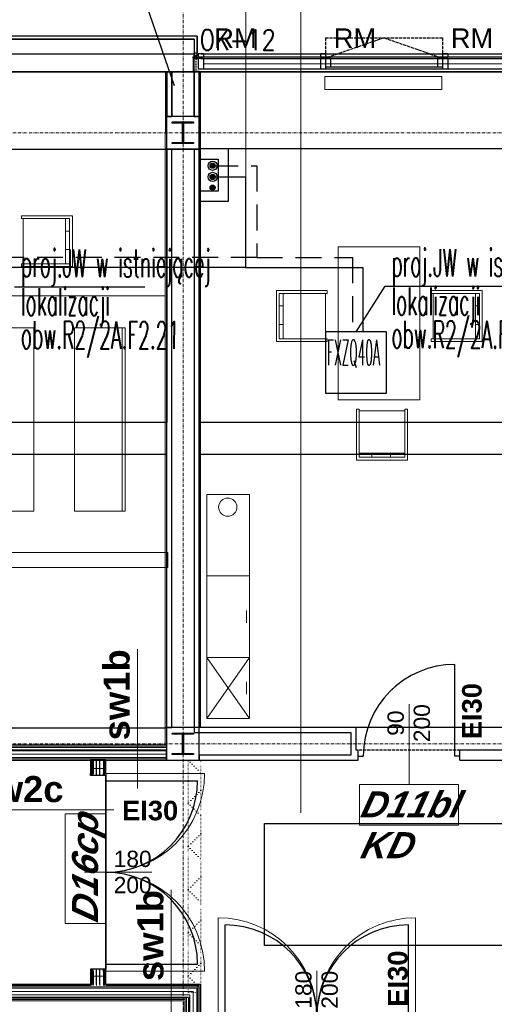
# Model space of a CAD drawing. Header units: millimetres. Extents: x -8642 to 28269, y -6609 to 3701.
# Tile 101 of 256: x 560 to 1026, y -856 to 111. Entities that reach past the tile are written whole.
import ezdxf
from ezdxf.enums import TextEntityAlignment as Align

# ---------------------------------------------------------------- set-up
doc = ezdxf.new("R2010")
doc.units = ezdxf.units.MM
doc.header["$LTSCALE"] = 1000
doc.header["$MEASUREMENT"] = 0
for name, pattern in [('DASHED', [19.05, 12.7, -6.35]), ('rzut 1 pietra$0$ArchiTECH.PC 1. Line Type', [0.004, 0.003, -0.001]), ('rzut 1 pietra$0$ArchiTECH.PC 2. Line Type', [0.0025, 0.0015, -0.001]), ('rzut 1 pietra$0$ArchiTECH.PC 3. Line Type', [0.0013, 0.0003, -0.001]), ('rzut 1 pietra$0$ArchiTECH.PC 4. Line Type', [0.0028, 0.0003, -0.0025]), ('rzut 1 pietra$0$ArchiTECH.PC 5. Line Type', [0.0053, 0.003, -0.001, 0.0003, -0.001]), ('rzut 1 pietra$0$ArchiTECH.PC Solid Line Type', [0]), ('SUFIT_1 PIETRO$0$ArchiTECH.PC 1. Line Type', [0.004, 0.003, -0.001]), ('SUFIT_1 PIETRO$0$ArchiTECH.PC 2. Line Type', [0.0025, 0.0015, -0.001]), ('SUFIT_1 PIETRO$0$ArchiTECH.PC Solid Line Type', [0])]:
    doc.linetypes.add(name, pattern=pattern)
doc.layers.get('0').update_dxf_attribs({"lineweight": 25})
for name, color, linetype, lineweight in [('2DL_SYM', 7, 'Continuous', 30), ('_Etap_4_klimatyzator_w starej_lokalizacji', 4, 'Continuous', 30), ('_Etap_4_opis', 7, 'Continuous', 30), ('_Numer_jednostki', 11, 'Continuous', 30), ('IS_ARCH', 254, 'Continuous', 18), ('IS_FREON_GAZ', 254, 'DASHED', 30), ('IS_HC_FREON_CIECZ', 254, 'Continuous', 30)]:
    doc.layers.add(name, color=color, linetype=linetype, lineweight=lineweight)
for name, color, linetype in [('IS_HC_IZOLACJA', 254, 'Continuous'), ('IS_UWAGI', 254, 'Continuous'), ('IS_WK_KAN_SKROPLINY', 254, 'DASHED'), ('SUFIT_1 PIETRO$0$ELEM KONSTRUKCJI - inwent', 254, 'Continuous'), ('SUFIT_1 PIETRO$0$INWENTARYZACJA', 254, 'Continuous'), ('SUFIT_1 PIETRO$0$Kalka 1', 254, 'Continuous'), ('SUFIT_1 PIETRO$0$sciany projektowane', 254, 'Continuous'), ('SUFIT_1 PIETRO$0$TYP SUFITÓW_NOWYCH', 254, 'Continuous')]:
    doc.layers.add(name, color=color, linetype=linetype)
doc.styles.add('CP_ATTR', font='simplex.shx')
doc.styles.add('romans1', font='simplex.shx', dxfattribs={"width": 0.8})
doc.styles.add('rzut 1 pietra$0$ArchiTECHStyle1', font='arial.ttf', dxfattribs={"height": 0.16})
doc.styles.add('rzut 1 pietra$0$ArchiTECHStyle3', font='arialbd.ttf', dxfattribs={"height": 0.192})
doc.styles.add('rzut 1 pietra$0$ArchiTECHStyle4', font='arialbi.ttf', dxfattribs={"oblique": 15, "height": 0.256})

# ---------------------------------------------------------------- blocks, each defined once
blk = doc.blocks.new('jw_FXZQ40A')
blk.add_lwpolyline([(0, 0), (60, 0), (60, 60), (0, 60)], close=True)
at = {"color": 7, "style": 'romans1', "width": 0.35}
blk.add_text('FXZQ40A', height=25, rotation=359.91893, dxfattribs=at).set_placement((1.49, 27.37))

msp = doc.modelspace()

# ---------------------------------------------------------------- hatches: boundary and pattern name
at = {"layer": 'IS_FREON_GAZ', "ltscale": 0.02}
msp.add_hatch(color=256, dxfattribs=at).paths.add_polyline_path([(751.59, -32.42, 1), (746.59, -32.42, 1)])
at = {"layer": 'IS_FREON_GAZ', "ltscale": 5}
msp.add_hatch(color=256, dxfattribs=at).paths.add_polyline_path([(751.59, -43.36, 1), (746.59, -43.36, 1)])
at = {"layer": 'IS_WK_KAN_SKROPLINY', "linetype": 'ByBlock', "lineweight": 30, "ltscale": 3}
msp.add_hatch(color=256, dxfattribs=at).paths.add_polyline_path([(751.59, -53.82, 1), (746.59, -53.82, 1)])

# ---------------------------------------------------------------- linework, layer by layer
at = {"layer": '_Etap_4_opis'}
for p, q in [((554.47, -151.27), (682.35, -151.27)), ((890.03, -195.58), (918.47, -150.77)), ((918.47, -150.77), (1046.35, -150.77))]:
    msp.add_line(p, q, dxfattribs=at)
at = {"layer": '_Numer_jednostki'}
msp.add_lwpolyline([(576.21, 125.79), (683.76, 125.79), (711.36, 46.39)], dxfattribs=at)
at = {"layer": 'IS_ARCH', "linetype": 'rzut 1 pietra$0$ArchiTECH.PC 5. Line Type'}
for p, q in [((720, 773.48), (720, -3884.07)), ((-3581.18, 0), (11755.85, 0)), ((-3581.18, -600), (11755.5, -600))]:
    msp.add_line(p, q, dxfattribs=at)
at = {"layer": 'IS_ARCH', "linetype": 'rzut 1 pietra$0$ArchiTECH.PC Solid Line Type'}
for p, q in [((781.57, 161.07), (781.57, -48.58)), ((835.83, 161.07), (835.83, -667.67)), ((734, 95), (467.88, 95)), ((734, 95), (467.88, 95)), ((470.88, 92), (731, 92)), ((731, 92), (470.88, 92)), ((731, 92), (731, 76.01)), ((731, 92), (731, 78.5)), ((734, 76.01), (734, 95)), ((734, 95), (734, 78.5)), ((731, 78.5), (734, 78.5)), ((740, 77.5), (735, 77.5)), ((735, 77.5), (735, 74.51)), ((738, 77.5), (1097, 77.5)), ((740, 77.5), (740, 74.51)), ((860, 77.5), (855, 77.5)), ((855, 77.5), (855, 74.51)), ((860, 77.5), (860, 74.51)), ((980, 77.5), (975, 77.5)), ((975, 77.5), (975, 74.51)), ((980, 77.5), (980, 74.51)), ((730.93, 77.08), (471.06, 77.08)), ((730, 75), (730, 60)), ((730.08, 74.47), (730.08, 73.19)), ((730.08, 74.47), (737.48, 74.47)), ((730.08, 73.19), (737.48, 73.18)), ((730.19, 73.15), (730.18, 69.91)), ((730.19, 73.15), (737.48, 73.14)), ((730.93, 60.08), (730.93, 77.08)), ((731, 76.01), (734, 76.01)), ((735, 74.51), (740, 74.51)), ((735, 73.03), (735, 62.5)), ((740, 73.03), (735, 73.03)), ((737.48, 74.47), (737.48, 73.18)), ((738, 74.51), (1097, 74.51)), ((738, 73.03), (1097, 73.03)), ((740, 73.03), (740, 62.5)), ((1095, 67.77), (740, 67.77)), ((855, 74.51), (860, 74.51)), ((860, 73.03), (855, 73.03)), ((855, 73.03), (855, 62.5)), ((865, 73.04), (860, 73.03)), ((860, 73.03), (860.02, 64.5)), ((860, 73.03), (860, 62.5)), ((865, 73.04), (865.02, 64.5)), ((974.99, 73.13), (969.99, 73.13)), ((969.99, 73.13), (970.01, 64.6)), ((974.99, 73.13), (975.01, 64.6)), ((975, 74.51), (980, 74.51)), ((980, 73.03), (975, 73.03)), ((975, 73.03), (975, 62.5)), ((980, 73.03), (980, 62.5)), ((-60, 60), (1780.36, 60)), ((470.88, 60), (730, 60)), ((471.06, 60.08), (730.93, 60.08)), ((709, 60), (702.7, 60)), ((702.7, 60), (702.7, 16.08)), ((704, 60), (704, 16.08)), ((704, 60), (736, 60)), ((709, 16.08), (709, 60)), ((737.23, 60.08), (730.93, 60.08)), ((730.93, 60.08), (730.93, 16.08)), ((1100, 62.5), (735, 62.5)), ((740, 62.5), (735, 62.5)), ((735.93, 16.08), (735.93, 60.08)), ((736, 60), (1100, 60)), ((737.23, 16.08), (737.23, 60.08)), ((860, 62.5), (855, 62.5)), ((975.02, 64.6), (860.02, 64.5)), ((865.02, 64.5), (860.02, 64.5)), ((975.01, 64.6), (970.01, 64.6)), ((980, 62.5), (975, 62.5)), ((974.36, 55.31), (859.36, 55.31)), ((859.36, 55.31), (859.36, 42.31)), ((974.36, 55.31), (859.36, 55.31)), ((859.36, 55.31), (859.36, 42.31)), ((974.36, 42.31), (974.36, 55.31)), ((974.36, 42.31), (974.36, 55.31)), ((859.36, 42.31), (974.36, 42.31)), ((859.36, 42.31), (974.36, 42.31)), ((702.7, 16.08), (702.63, -15.92)), ((702.7, 16.08), (709, 16.08)), ((735.93, 16.08), (703.93, 16.08)), ((703.93, 16.08), (703.93, -15.92)), ((709.43, 10.58), (730.43, 10.58)), ((709.43, 9.58), (709.43, 10.58)), ((709.43, 10.58), (709.43, 10.58)), ((709.43, 10.58), (730.43, 10.58)), ((709.43, 9.58), (709.43, 10.58)), ((730.43, 10.58), (730.43, 9.58)), ((730.43, 10.58), (730.43, 9.58)), ((730.93, 16.08), (737.23, 16.08)), ((735.93, -15.92), (735.93, 16.08)), ((735.93, 16.08), (735.93, 16.08)), ((737.23, 16.08), (737.23, -15.92)), ((719.43, 9.58), (709.43, 9.58)), ((719.43, 9.58), (709.43, 9.58)), ((719.43, -9.42), (719.43, 9.58)), ((719.43, -9.42), (719.43, 9.58)), ((730.43, 9.58), (720.43, 9.58)), ((720.43, 9.58), (720.43, -9.42)), ((730.43, 9.58), (720.43, 9.58)), ((720.43, 9.58), (720.43, -9.42)), ((709.43, -10.42), (709.43, -9.42)), ((709.43, -9.42), (719.43, -9.42)), ((709.43, -10.42), (709.43, -9.42)), ((709.43, -9.42), (719.43, -9.42)), ((720.43, -9.42), (730.43, -9.42)), ((720.43, -9.42), (730.43, -9.42)), ((730.43, -9.42), (730.43, -10.42)), ((730.43, -9.42), (730.43, -10.42)), ((708.93, -15.92), (702.63, -15.92)), ((702.63, -15.92), (702.63, -583.92)), ((703.93, -15.92), (703.93, -583.92)), ((703.93, -15.92), (735.93, -15.92)), ((708.93, -583.92), (708.93, -15.92)), ((730.43, -10.42), (709.43, -10.42)), ((730.43, -10.42), (709.43, -10.42)), ((737.23, -15.92), (730.93, -15.92)), ((730.93, -15.92), (730.93, -588.92)), ((735.93, -583.92), (735.93, -15.92)), ((737.23, -583.92), (737.23, -15.92)), ((561.32, -81.49), (611.32, -81.49)), ((561.32, -84.21), (561.32, -81.49)), ((608.6, -84.21), (561.32, -84.21)), ((563.14, -84.21), (563.14, -128.76)), ((604.69, -84.12), (604.69, -128.76)), ((608.6, -128.76), (608.6, -84.21)), ((611.32, -81.49), (611.32, -131.49)), ((608.6, -96.58), (604.69, -96.49)), ((604.69, -114.76), (608.6, -114.76)), ((872.5, -262.1), (872.5, -112.1)), ((872.5, -112.1), (952.5, -112.1)), ((952.5, -112.1), (952.5, -262.1)), ((561.32, -131.49), (561.32, -128.76)), ((561.32, -128.76), (608.6, -128.76)), ((611.32, -131.49), (561.32, -131.49)), ((-59.99, -160), (702.63, -160)), ((861.69, -154.97), (811.69, -154.97)), ((811.69, -154.97), (811.69, -204.97)), ((814.42, -202.25), (814.42, -157.7)), ((814.42, -157.7), (861.69, -157.7)), ((818.33, -157.61), (818.33, -202.25)), ((859.87, -157.7), (859.87, -202.25)), ((861.69, -157.7), (861.69, -154.97)), ((963.94, -154.97), (1013.94, -154.97)), ((963.94, -157.7), (963.94, -154.97)), ((1011.22, -157.7), (963.94, -157.7)), ((965.76, -157.7), (965.76, -202.25)), ((1007.31, -157.61), (1007.31, -202.25)), ((1011.22, -202.25), (1011.22, -157.7)), ((1013.94, -154.97), (1013.94, -204.97)), ((814.42, -170.06), (818.33, -169.97)), ((1011.22, -170.06), (1007.31, -169.97)), ((513.32, -191.65), (573.32, -191.65)), ((573.32, -191.65), (573.32, -371.65)), ((663.32, -191.65), (613.32, -191.65)), ((613.32, -191.65), (613.32, -371.65)), ((660.32, -371.65), (660.32, -191.65)), ((663.32, -371.65), (663.32, -191.65)), ((818.33, -188.25), (814.42, -188.25)), ((1007.31, -188.25), (1011.22, -188.25)), ((861.69, -202.25), (814.42, -202.25)), ((861.69, -204.97), (861.69, -202.25)), ((963.94, -204.97), (963.94, -202.25)), ((963.94, -202.25), (1011.22, -202.25)), ((811.69, -204.97), (861.69, -204.97)), ((1013.94, -204.97), (963.94, -204.97)), ((952.5, -262.1), (872.5, -262.1)), ((890.48, -271.33), (890.48, -321.33)), ((893.21, -271.33), (890.48, -271.33)), ((893.21, -318.61), (893.21, -271.33)), ((893.21, -273.15), (937.76, -273.15)), ((940.48, -271.33), (937.76, -271.33)), ((937.76, -271.33), (937.76, -318.61)), ((940.48, -321.33), (940.48, -271.33)), ((893.12, -314.7), (937.76, -314.7)), ((937.76, -318.61), (893.21, -318.61)), ((905.57, -318.61), (905.48, -314.7)), ((923.76, -314.7), (923.76, -318.61)), ((890.48, -321.33), (940.48, -321.33)), ((785.42, -355.11), (743.42, -355.11)), ((743.42, -355.11), (743.42, -435.11)), ((785.42, -435.11), (785.42, -355.11)), ((573.32, -371.65), (513.32, -371.65)), ((613.32, -371.65), (663.32, -371.65)), ((705, -412.03), (397.51, -412.03)), ((705, -427.03), (705, -412.03)), ((397.51, -427.03), (705, -427.03)), ((743.42, -435.11), (743.42, -515.11)), ((785.42, -435.11), (743.42, -435.11)), ((743.42, -435.11), (743.42, -435.11)), ((743.42, -435.11), (785.42, -435.11)), ((785.42, -515.11), (785.42, -435.11)), ((782.42, -469.11), (782.42, -481.11)), ((675.18, -643.8), (675.18, -507.05)), ((743.42, -515.11), (785.42, -515.11)), ((743.42, -575.11), (743.42, -515.11)), ((743.42, -515.11), (785.42, -515.11)), ((743.42, -575.11), (785.42, -515.11)), ((743.42, -515.11), (785.42, -575.11)), ((785.42, -515.11), (785.42, -575.11)), ((987.04, -612), (987.04, -522)), ((782.42, -551.11), (782.42, -539.11)), ((942.04, -640), (942.04, -561)), ((785.42, -575.11), (743.42, -575.11)), ((743.42, -575.11), (743.42, -575.11)), ((702.63, -583.92), (708.93, -583.92)), ((702.63, -583.92), (702.63, -601)), ((735.93, -583.92), (703.93, -583.92)), ((703.93, -583.92), (703.93, -615.92)), ((709.43, -589.42), (730.43, -589.42)), ((709.43, -590.42), (709.43, -589.42)), ((709.43, -589.42), (709.43, -589.42)), ((709.43, -589.42), (730.43, -589.42)), ((709.43, -590.42), (709.43, -589.42)), ((730.43, -589.42), (730.43, -590.42)), ((730.43, -589.42), (730.43, -590.42)), ((730.93, -588.92), (885, -588.92)), ((735.93, -615.92), (735.93, -583.92)), ((735.93, -583.92), (735.93, -583.92)), ((890, -583.92), (737.23, -583.92)), ((885, -588.92), (885, -611)), ((890, -606), (890, -583.92)), ((719.43, -590.42), (709.43, -590.42)), ((719.43, -590.42), (709.43, -590.42)), ((719.43, -609.42), (719.43, -590.42)), ((719.43, -609.42), (719.43, -590.42)), ((730.43, -590.42), (720.43, -590.42)), ((720.43, -590.42), (720.43, -609.42)), ((730.43, -590.42), (720.43, -590.42)), ((720.43, -590.42), (720.43, -609.42)), ((703.93, -601), (545.52, -601)), ((703.93, -602.25), (545.52, -602.25)), ((703.93, -603.5), (545.52, -603.5)), ((545.52, -606.83), (703.93, -606.83)), ((703.93, -616), (703.93, -601)), ((892.04, -606), (890, -606)), ((892.04, -612), (892.04, -606)), ((1104.24, -606), (992.04, -606)), ((992.04, -612), (992.04, -606)), ((545.52, -610.17), (703.93, -610.17)), ((703.93, -613.5), (545.52, -613.5)), ((703.93, -614.75), (545.52, -614.75)), ((545.52, -616), (629.25, -616)), ((629.25, -616), (629.25, -622.12)), ((630.5, -616), (630.5, -622.12)), ((631.75, -616), (631.75, -622.12)), ((635.08, -622.12), (635.08, -616)), ((638.42, -622.12), (638.42, -616)), ((641.75, -616), (641.75, -622.12)), ((643, -616), (643, -622.12)), ((644.25, -622.12), (644.25, -616)), ((644.25, -616), (703.93, -616)), ((703.93, -615.92), (735.93, -615.92)), ((709.43, -610.42), (709.43, -609.42)), ((709.43, -609.42), (719.43, -609.42)), ((709.43, -610.42), (709.43, -609.42)), ((709.43, -609.42), (719.43, -609.42)), ((730.43, -610.42), (709.43, -610.42)), ((730.43, -610.42), (709.43, -610.42)), ((720.43, -609.42), (730.43, -609.42)), ((720.43, -609.42), (730.43, -609.42)), ((730.43, -609.42), (730.43, -610.42)), ((730.43, -609.42), (730.43, -610.42)), ((885, -611), (735.93, -611)), ((735.93, -611), (735.93, -616)), ((735.93, -616), (890, -616)), ((890, -616), (892.04, -616)), ((892.04, -616), (892.04, -612)), ((892.04, -612), (897.04, -612)), ((992.04, -612), (987.04, -612)), ((992.04, -616), (992.04, -612)), ((992.04, -616), (1104.24, -616)), ((629.25, -624.12), (629.25, -622.12)), ((630.5, -624.12), (629.25, -624.12)), ((630.5, -624.12), (630.5, -622.12)), ((631.75, -624.12), (630.5, -624.12)), ((631.75, -624.12), (631.75, -622.12)), ((639.25, -624.12), (631.75, -624.12)), ((635.08, -624.12), (635.08, -622.12)), ((638.42, -624.12), (638.42, -622.12)), ((641.75, -624.12), (639.25, -624.12)), ((641.75, -624.12), (641.75, -622.12)), ((643, -624.12), (641.75, -624.12)), ((643, -624.12), (643, -622.12)), ((644.25, -624.12), (643, -624.12)), ((644.25, -622.12), (644.25, -624.12)), ((644.25, -828.12), (644.25, -624.12)), ((644.25, -624.12), (644.25, -624.12)), ((644.25, -624.12), (644.25, -828.12)), ((644.25, -629.12), (741.25, -629.12)), ((893.28, -680), (893.28, -640)), ((893.28, -640), (990.8, -640)), ((990.8, -640), (990.8, -680)), ((651.93, -664.91), (515.18, -664.91)), ((604.25, -776.33), (604.25, -668.85)), ((604.25, -668.85), (644.25, -668.85)), ((644.25, -668.85), (644.25, -776.33)), ((990.8, -680), (893.28, -680)), ((623.25, -726.12), (689.25, -726.12)), ((708.46, -880.14), (708.46, -743.39)), ((754.48, -867.74), (754.48, -770.74)), ((948.48, -867.74), (948.48, -770.74)), ((644.25, -776.33), (604.25, -776.33)), ((630.5, -828.12), (629.25, -828.12)), ((629.25, -828.12), (629.25, -830.12)), ((629.25, -830.12), (629.25, -837.34)), ((631.75, -828.12), (630.5, -828.12)), ((630.5, -830.12), (630.5, -828.12)), ((630.5, -830.12), (630.5, -837.34)), ((639.25, -828.12), (631.75, -828.12)), ((631.75, -830.12), (631.75, -828.12)), ((631.75, -830.12), (631.75, -837.34)), ((635.08, -830.12), (635.08, -828.12)), ((635.08, -837.34), (635.08, -830.12)), ((638.42, -830.12), (638.42, -828.12)), ((638.42, -837.34), (638.42, -830.12)), ((641.75, -828.12), (639.25, -828.12)), ((643, -828.12), (641.75, -828.12)), ((641.75, -830.12), (641.75, -828.12)), ((641.75, -830.12), (641.75, -837.34)), ((644.25, -828.12), (643, -828.12)), ((643, -830.12), (643, -828.12)), ((643, -830.12), (643, -837.34)), ((644.25, -823.12), (741.25, -823.12)), ((644.25, -830.12), (644.25, -828.12)), ((644.25, -837.34), (644.25, -830.12)), ((851.48, -888.74), (851.48, -822.74)), ((629.25, -837.34), (545.52, -837.34)), ((545.52, -838.59), (734.68, -838.59)), ((545.52, -839.84), (733.43, -839.84)), ((735.93, -837.34), (644.25, -837.34)), ((733.43, -1183.92), (733.43, -839.84)), ((734.68, -1183.92), (734.68, -838.59)), ((735.93, -867.74), (735.93, -837.34)), ((545.52, -843.17), (730.1, -843.17)), ((545.52, -846.51), (726.77, -846.51)), ((545.52, -849.84), (723.43, -849.84)), ((723.43, -1183.92), (723.43, -849.84)), ((726.77, -1183.92), (726.77, -846.51)), ((730.1, -1183.92), (730.1, -843.17)), ((545.52, -851.09), (722.18, -851.09)), ((545.52, -852.34), (720.93, -852.34)), ((720.93, -852.34), (720.93, -1183.92)), ((722.18, -1183.92), (722.18, -851.09))]:
    msp.add_line(p, q, dxfattribs=at)
at = {"layer": 'IS_ARCH', "linetype": 'rzut 1 pietra$0$ArchiTECH.PC 1. Line Type'}
for p, q in [((917.49, 93.24), (859.99, 73.24)), ((859.99, 93.24), (974.99, 93.24)), ((859.99, 93.24), (859.99, 73.24)), ((917.49, 93.24), (974.99, 73.13)), ((974.99, 93.24), (974.99, 73.13)), ((992.04, -606), (892.04, -606))]:
    msp.add_line(p, q, dxfattribs=at)
at = {"layer": 'IS_ARCH', "linetype": 'rzut 1 pietra$0$ArchiTECH.PC 2. Line Type'}
for p, q in [((730.08, 73.03), (735, 73.03)), ((732.58, 73.04), (732.58, 60))]:
    msp.add_line(p, q, dxfattribs=at)
at = {"layer": 'IS_ARCH', "linetype": 'rzut 1 pietra$0$ArchiTECH.PC 4. Line Type'}
for p, q in [((725, -615.92), (737.5, -628.42)), ((737.5, -645.84), (725, -658.34)), ((725, -658.34), (737.5, -670.84)), ((737.5, -688.27), (725, -700.77)), ((725, -700.77), (737.5, -713.27)), ((737.5, -730.7), (725, -743.2)), ((725, -743.2), (737.5, -755.7)), ((737.5, -773.12), (725, -785.62)), ((725, -785.62), (737.5, -798.12)), ((737.5, -815.55), (725, -828.05)), ((725, -828.05), (737.5, -840.55))]:
    msp.add_line(p, q, dxfattribs=at)
at = {"layer": 'IS_ARCH', "linetype": 'rzut 1 pietra$0$ArchiTECH.PC 3. Line Type'}
for p, q in [((725, -615.92), (737.5, -615.92)), ((725, -844.01), (725, -615.92)), ((737.5, -615.92), (737.5, -844.01)), ((737.5, -844.01), (725, -844.01))]:
    msp.add_line(p, q, dxfattribs=at)
at = {"layer": 'IS_ARCH', "linetype": 'rzut 1 pietra$0$ArchiTECH.PC Solid Line Type'}
msp.add_circle((763.98, -367.61), 8.96, dxfattribs=at)
for centre, radius, start, end in [((987.04, -612), 90, 90, 180), ((644.25, -629.12), 97, 270, 0), ((644.25, -823.12), 97, 0, 90), ((754.48, -867.74), 97, 0, 90), ((948.48, -867.74), 97, 90, 180)]:
    msp.add_arc(centre, radius, start, end, dxfattribs=at)
at = {"layer": 'IS_FREON_GAZ', "ltscale": 0.002}
for points in [[(748.89, -32.42), (792.5, -32.42), (792.5, -122.42), (271.5, -122.42), (271.5, -223.97), (209.47, -223.97)], [(792.5, -122.42), (886.54, -122.42), (886.54, -195.58)]]:
    msp.add_lwpolyline(points, dxfattribs=at)
at = {"layer": 'IS_FREON_GAZ', "ltscale": 0.02}
msp.add_circle((749.09, -32.42), 2.5, dxfattribs=at)
at = {"layer": 'IS_FREON_GAZ', "ltscale": 5}
msp.add_circle((749.09, -43.36), 2.5, dxfattribs=at)
at = {"layer": 'IS_HC_FREON_CIECZ', "ltscale": 0.002}
for points in [[(749.04, -43.42), (781.5, -43.42), (781.5, -132.42), (281.5, -132.42), (281.5, -233.97), (209.47, -233.97)], [(781.5, -132.42), (896.54, -132.42), (896.54, -195.58)]]:
    msp.add_lwpolyline(points, dxfattribs=at)
at = {"layer": 'IS_HC_IZOLACJA'}
for centre in [(749.09, -32.42), (749.09, -43.36)]:
    msp.add_circle(centre, 4.5, dxfattribs=at)
at = {"layer": 'IS_UWAGI'}
for points in [[(736, -67.32), (764.59, -67.32), (764.59, -15.92), (736, -15.92)], [(736, -25.92), (754.59, -25.92), (754.59, -57.32), (736, -57.32)]]:
    msp.add_lwpolyline(points, dxfattribs=at)
at = {"layer": 'IS_WK_KAN_SKROPLINY', "linetype": 'ByBlock', "lineweight": 30, "ltscale": 3}
msp.add_circle((749.09, -53.82), 2.5, dxfattribs=at)
at = {"layer": 'SUFIT_1 PIETRO$0$ELEM KONSTRUKCJI - inwent', "linetype": 'SUFIT_1 PIETRO$0$ArchiTECH.PC Solid Line Type'}
for p, q in [((735.93, 16), (703.93, 16)), ((703.93, 16), (703.93, -16)), ((709.43, 10.5), (730.43, 10.5)), ((709.43, 9.5), (709.43, 10.5)), ((709.43, 10.5), (709.43, 10.5)), ((709.43, 10.5), (730.43, 10.5)), ((709.43, 9.5), (709.43, 10.5)), ((730.43, 10.5), (730.43, 9.5)), ((730.43, 10.5), (730.43, 9.5)), ((735.93, -16), (735.93, 16)), ((735.93, 16), (735.93, 16)), ((719.43, 9.5), (709.43, 9.5)), ((719.43, 9.5), (709.43, 9.5)), ((719.43, -9.5), (719.43, 9.5)), ((719.43, -9.5), (719.43, 9.5)), ((730.43, 9.5), (720.43, 9.5)), ((720.43, 9.5), (720.43, -9.5)), ((730.43, 9.5), (720.43, 9.5)), ((720.43, 9.5), (720.43, -9.5)), ((709.43, -10.5), (709.43, -9.5)), ((709.43, -9.5), (719.43, -9.5)), ((709.43, -10.5), (709.43, -9.5)), ((709.43, -9.5), (719.43, -9.5)), ((720.43, -9.5), (730.43, -9.5)), ((720.43, -9.5), (730.43, -9.5)), ((730.43, -9.5), (730.43, -10.5)), ((730.43, -9.5), (730.43, -10.5)), ((703.93, -16), (735.93, -16)), ((730.43, -10.5), (709.43, -10.5)), ((730.43, -10.5), (709.43, -10.5)), ((735.93, -584), (703.93, -584)), ((703.93, -584), (703.93, -616)), ((709.43, -589.5), (730.43, -589.5)), ((709.43, -590.5), (709.43, -589.5)), ((709.43, -589.5), (709.43, -589.5)), ((709.43, -589.5), (730.43, -589.5)), ((709.43, -590.5), (709.43, -589.5)), ((730.43, -589.5), (730.43, -590.5)), ((730.43, -589.5), (730.43, -590.5)), ((735.93, -616), (735.93, -584)), ((735.93, -584), (735.93, -584)), ((719.43, -590.5), (709.43, -590.5)), ((719.43, -590.5), (709.43, -590.5)), ((719.43, -609.5), (719.43, -590.5)), ((719.43, -609.5), (719.43, -590.5)), ((730.43, -590.5), (720.43, -590.5)), ((720.43, -590.5), (720.43, -609.5)), ((730.43, -590.5), (720.43, -590.5)), ((720.43, -590.5), (720.43, -609.5)), ((703.93, -616), (735.93, -616)), ((709.43, -610.5), (709.43, -609.5)), ((709.43, -609.5), (719.43, -609.5)), ((709.43, -610.5), (709.43, -609.5)), ((709.43, -609.5), (719.43, -609.5)), ((730.43, -610.5), (709.43, -610.5)), ((730.43, -610.5), (709.43, -610.5)), ((720.43, -609.5), (730.43, -609.5)), ((720.43, -609.5), (730.43, -609.5)), ((730.43, -609.5), (730.43, -610.5)), ((730.43, -609.5), (730.43, -610.5))]:
    msp.add_line(p, q, dxfattribs=at)
at = {"layer": 'SUFIT_1 PIETRO$0$INWENTARYZACJA', "linetype": 'SUFIT_1 PIETRO$0$ArchiTECH.PC Solid Line Type'}
for p, q in [((730.93, 77), (471.06, 77)), ((730.93, 60), (730.93, 77)), ((471.06, 60), (730.93, 60)), ((709, 59.92), (704, 59.92)), ((704, 59.92), (704, 16)), ((709, 16), (709, 59.92)), ((704, 16), (709, 16)), ((708.93, -16), (703.93, -16)), ((703.93, -16), (703.93, -584)), ((708.93, -584), (708.93, -16)), ((735.93, -16), (730.93, -16)), ((730.93, -16), (730.93, -589)), ((735.93, -584), (735.93, -16)), ((987.04, -612.08), (987.04, -522.08)), ((703.93, -584), (708.93, -584)), ((730.93, -589), (885, -589)), ((890, -584), (735.93, -584)), ((885, -589), (885, -611.08)), ((890, -606.08), (890, -584)), ((703.93, -606.08), (540.52, -606.08)), ((703.93, -616.08), (703.93, -606.08)), ((892.04, -606.08), (890, -606.08)), ((892.04, -612.08), (892.04, -606.08)), ((1104.24, -606.08), (992.04, -606.08)), ((992.04, -612.08), (992.04, -606.08)), ((540.52, -616.08), (703.93, -616.08)), ((885, -611.08), (735.93, -611.08)), ((735.93, -611.08), (735.93, -616.08)), ((735.93, -616.08), (890, -616.08)), ((890, -616.08), (892.04, -616.08)), ((892.04, -616.08), (892.04, -612.08)), ((892.04, -612.08), (897.04, -612.08)), ((992.04, -612.08), (987.04, -612.08)), ((992.04, -616.08), (992.04, -612.08)), ((992.04, -616.08), (1104.24, -616.08)), ((629.25, -836.33), (540.52, -836.33)), ((737.39, -836.33), (644.25, -836.33)), ((737.39, -867.83), (737.39, -836.33)), ((540.52, -848.83), (725.39, -848.83)), ((725.39, -848.83), (725.39, -1180.93))]:
    msp.add_line(p, q, dxfattribs=at)
at = {"layer": 'SUFIT_1 PIETRO$0$INWENTARYZACJA', "linetype": 'SUFIT_1 PIETRO$0$ArchiTECH.PC 1. Line Type'}
msp.add_line((992.04, -606.08), (892.04, -606.08), dxfattribs=at)
at = {"layer": 'SUFIT_1 PIETRO$0$INWENTARYZACJA', "linetype": 'SUFIT_1 PIETRO$0$ArchiTECH.PC Solid Line Type'}
msp.add_arc((987.04, -612.08), 90, 90, 180, dxfattribs=at)
at = {"layer": 'SUFIT_1 PIETRO$0$Kalka 1', "linetype": 'SUFIT_1 PIETRO$0$ArchiTECH.PC Solid Line Type'}
for p, q in [((734, 94.92), (467.88, 94.92)), ((734, 94.92), (467.88, 94.92)), ((470.88, 91.92), (731, 91.92)), ((731, 91.92), (470.88, 91.92)), ((731, 91.92), (731, 75.92)), ((731, 91.92), (731, 78.42)), ((734, 75.92), (734, 94.92)), ((734, 94.92), (734, 78.42)), ((731, 78.42), (734, 78.42)), ((735, 77.42), (735, 74.42)), ((740, 77.42), (735, 77.42)), ((738, 77.42), (1097, 77.42)), ((740, 77.42), (740, 74.42)), ((855, 77.42), (855, 74.42)), ((860, 77.42), (855, 77.42)), ((860, 77.42), (860, 74.42)), ((975, 77.42), (975, 74.42)), ((980, 77.42), (975, 77.42)), ((980, 77.42), (980, 74.42)), ((730, 74.92), (730, 59.92)), ((730.08, 73.11), (730.08, 74.38)), ((730.08, 74.38), (737.48, 74.38)), ((730.08, 74.38), (737.48, 74.38)), ((730.08, 74.38), (730.08, 73.11)), ((737.48, 73.1), (730.08, 73.11)), ((730.08, 73.11), (737.48, 73.1)), ((730.19, 73.06), (730.18, 69.82)), ((730.19, 73.06), (737.48, 73.05)), ((731, 75.92), (734, 75.92)), ((735, 74.42), (740, 74.42)), ((740, 72.95), (735, 72.95)), ((735, 72.95), (735, 62.42)), ((737.48, 74.38), (737.48, 73.1)), ((737.48, 74.38), (737.48, 74.38)), ((737.48, 74.38), (737.48, 73.1)), ((738, 74.42), (1097, 74.42)), ((738, 72.95), (1097, 72.95)), ((740, 72.95), (740, 62.42)), ((855, 74.42), (860, 74.42)), ((855, 72.95), (855, 62.42)), ((860, 72.95), (855, 72.95)), ((860, 72.95), (860, 62.42)), ((860, 72.95), (860.02, 64.42)), ((865, 72.95), (860, 72.95)), ((865, 72.95), (865.02, 64.42)), ((974.99, 73.05), (969.99, 73.04)), ((969.99, 73.04), (970.01, 64.51)), ((974.99, 73.05), (975.01, 64.52)), ((975, 74.42), (980, 74.42)), ((975, 72.95), (975, 62.42)), ((980, 72.95), (975, 72.95)), ((980, 72.95), (980, 62.42)), ((-60, 59.92), (1780.36, 59.92)), ((470.88, 59.92), (730, 59.92)), ((704, 15.92), (704, 59.92)), ((704, 59.92), (736, 59.92)), ((704, 59.92), (736, 59.92)), ((731, 59.92), (709, 59.92)), ((709, 59.92), (709, 15.92)), ((735.93, 60), (730.93, 60)), ((730.93, 60), (730.93, 16)), ((731, 15.92), (731, 59.92)), ((731, 59.92), (731, 15.92)), ((740, 62.42), (735, 62.42)), ((1100, 62.42), (735, 62.42)), ((735.93, 16), (735.93, 60)), ((736, 59.92), (736, 15.92)), ((736, 59.92), (736, -584.08)), ((736, 59.92), (1100, 59.92)), ((736, 59.92), (736, 15.92)), ((860, 62.42), (855, 62.42)), ((975.02, 64.52), (860.02, 64.42)), ((865.02, 64.42), (860.02, 64.42)), ((975.01, 64.52), (970.01, 64.51)), ((980, 62.42), (975, 62.42)), ((709, 15.92), (704, 15.92)), ((730.93, 16), (735.93, 16)), ((736, 15.92), (731, 15.92)), ((736, 15.92), (736, 15.92))]:
    msp.add_line(p, q, dxfattribs=at)
at = {"layer": 'SUFIT_1 PIETRO$0$Kalka 1', "linetype": 'SUFIT_1 PIETRO$0$ArchiTECH.PC 1. Line Type'}
for p, q in [((859.99, 93.15), (859.99, 73.15)), ((859.99, 93.15), (974.99, 93.15)), ((917.49, 93.15), (859.99, 73.15)), ((917.49, 93.15), (974.99, 73.05)), ((974.99, 93.15), (974.99, 73.05))]:
    msp.add_line(p, q, dxfattribs=at)
at = {"layer": 'SUFIT_1 PIETRO$0$Kalka 1', "linetype": 'SUFIT_1 PIETRO$0$ArchiTECH.PC 2. Line Type'}
for p, q in [((730.08, 72.95), (735, 72.95)), ((732.58, 72.96), (732.58, 59.92))]:
    msp.add_line(p, q, dxfattribs=at)
at = {"layer": 'SUFIT_1 PIETRO$0$sciany projektowane', "linetype": 'SUFIT_1 PIETRO$0$ArchiTECH.PC Solid Line Type'}
for p, q in [((629.25, -616), (629.25, -629.21)), ((644.25, -616), (629.25, -616)), ((630.5, -616), (630.5, -629.21)), ((631.75, -616), (631.75, -629.21)), ((635.08, -629.21), (635.08, -616)), ((638.42, -629.21), (638.42, -616)), ((641.75, -616), (641.75, -629.21)), ((643, -616), (643, -629.21)), ((644.25, -629.21), (644.25, -616)), ((629.25, -631.21), (629.25, -629.21)), ((630.5, -631.21), (629.25, -631.21)), ((630.5, -631.21), (630.5, -629.21)), ((631.75, -631.21), (630.5, -631.21)), ((631.75, -631.21), (631.75, -629.21)), ((639.25, -631.21), (631.75, -631.21)), ((635.08, -631.21), (635.08, -629.21)), ((638.42, -631.21), (638.42, -629.21)), ((641.75, -631.21), (639.25, -631.21)), ((641.75, -631.21), (641.75, -629.21)), ((643, -631.21), (641.75, -631.21)), ((643, -631.21), (643, -629.21)), ((644.25, -631.21), (643, -631.21)), ((644.25, -629.21), (644.25, -631.21)), ((644.25, -821.21), (644.25, -631.21)), ((644.25, -631.21), (644.25, -631.21)), ((644.25, -631.21), (644.25, -821.21)), ((644.25, -636.21), (734.25, -636.21)), ((761.48, -867.83), (761.48, -777.83)), ((941.48, -867.83), (941.48, -777.83)), ((630.5, -821.21), (629.25, -821.21)), ((629.25, -821.21), (629.25, -823.21)), ((631.75, -821.21), (630.5, -821.21)), ((630.5, -823.21), (630.5, -821.21)), ((639.25, -821.21), (631.75, -821.21)), ((631.75, -823.21), (631.75, -821.21)), ((635.08, -823.21), (635.08, -821.21)), ((638.42, -823.21), (638.42, -821.21)), ((641.75, -821.21), (639.25, -821.21)), ((643, -821.21), (641.75, -821.21)), ((641.75, -823.21), (641.75, -821.21)), ((644.25, -821.21), (643, -821.21)), ((643, -823.21), (643, -821.21)), ((644.25, -816.21), (734.25, -816.21)), ((644.25, -823.21), (644.25, -821.21)), ((629.25, -823.21), (629.25, -836.33)), ((630.5, -823.21), (630.5, -836.33)), ((631.75, -823.21), (631.75, -836.33)), ((635.08, -836.33), (635.08, -823.21)), ((638.42, -836.33), (638.42, -823.21)), ((641.75, -823.21), (641.75, -836.33)), ((643, -823.21), (643, -836.33)), ((644.25, -836.33), (644.25, -823.21))]:
    msp.add_line(p, q, dxfattribs=at)
for centre, start, end in [((644.25, -636.21), 270, 0), ((644.25, -816.21), 0, 90), ((761.48, -867.83), 0, 90), ((941.48, -867.83), 90, 180)]:
    msp.add_arc(centre, 90, start, end, dxfattribs=at)
at = {"layer": 'SUFIT_1 PIETRO$0$TYP SUFITÓW_NOWYCH', "linetype": 'SUFIT_1 PIETRO$0$ArchiTECH.PC Solid Line Type'}
for p, q in [((16.03, -16.08), (704.03, -16.08)), ((704.03, -16.08), (704.03, -284.65)), ((736.03, -15.58), (1100.03, -15.58)), ((736.03, -284.65), (736.03, -15.58)), ((704.03, -284.65), (16.03, -284.65)), ((1100.03, -284.65), (736.03, -284.65)), ((15.53, -315.65), (703.93, -315.65)), ((703.93, -315.65), (703.93, -584.52)), ((735.93, -315.65), (1100.03, -315.65)), ((735.93, -584), (735.93, -315.65)), ((703.93, -584.52), (15.53, -584.52)), ((1100.03, -584), (735.93, -584)), ((800.03, -678.08), (1400.84, -678.08)), ((800.03, -798.08), (800.03, -678.08)), ((1400.84, -798.08), (800.03, -798.08))]:
    msp.add_line(p, q, dxfattribs=at)

# ---------------------------------------------------------------- block references
at = {"layer": '_Etap_4_klimatyzator_w starej_lokalizacji'}
msp.add_blockref('jw_FXZQ40A', (860.03, -255.58), dxfattribs=at)

# ---------------------------------------------------------------- texts
at = {"layer": '2DL_SYM', "lineweight": 30, "style": 'CP_ATTR', "width": 0.8, "flags": 12}
msp.add_attdef('OK-12', text='N-1', height=20, dxfattribs=at).set_placement((773.72, 91.18), align=Align.MIDDLE)
msp.add_attdef('OK-12', text='N-1', height=20, dxfattribs=at).set_placement((773.72, 91.18), align=Align.MIDDLE)
at = {"layer": '_Etap_4_opis', "style": 'romans1', "width": 0.5}
for s, p in [('proj.JW w istniejącej', (560.69, -141.61)), ('proj.JW w istniejącej', (924.69, -141.11)), ('lokalizacji', (560.69, -179.44)), ('lokalizacji', (924.69, -178.94)), ('obw.R2/2A.F2.21', (560.69, -212.05)), ('obw.R2/2A.F2.21', (924.69, -211.55))]:
    msp.add_text(s, height=27, rotation=359.91893, dxfattribs=at).set_placement(p)
at = {"layer": 'IS_ARCH'}
for s, height, style, p in [('RM', 19.2, 'rzut 1 pietra$0$ArchiTECHStyle1', (750.7, 77.5)), ('RM', 19.2, 'rzut 1 pietra$0$ArchiTECHStyle1', (868.05, 77.5)), ('RM', 19.2, 'rzut 1 pietra$0$ArchiTECHStyle1', (983.05, 77.5)), ('sw2c', 25.6, 'rzut 1 pietra$0$ArchiTECHStyle3', (515.18, -664.91)), ('EI30', 19.2, 'rzut 1 pietra$0$ArchiTECHStyle3', (660.11, -680.87)), ('180', 16, 'rzut 1 pietra$0$ArchiTECHStyle1', (651.91, -725.75)), ('200', 16, 'rzut 1 pietra$0$ArchiTECHStyle1', (651.91, -751.48))]:
    msp.add_text(s, height=height, dxfattribs=dict(at, style=style)).set_placement(p, align=Align.BOTTOM_LEFT)
for s, height, style, p in [('sw1b', 25.6, 'rzut 1 pietra$0$ArchiTECHStyle3', (675.18, -596.62)), ('EI30', 19.2, 'rzut 1 pietra$0$ArchiTECHStyle3', (1019.11, -595.49)), ('90', 16, 'rzut 1 pietra$0$ArchiTECHStyle1', (941.67, -592.12)), ('200', 16, 'rzut 1 pietra$0$ArchiTECHStyle1', (967.4, -598.34)), ('sw1b', 25.6, 'rzut 1 pietra$0$ArchiTECHStyle3', (708.46, -832.96)), ('EI30', 19.2, 'rzut 1 pietra$0$ArchiTECHStyle3', (946.32, -858.09)), ('180', 16, 'rzut 1 pietra$0$ArchiTECHStyle1', (851.12, -860.08)), ('200', 16, 'rzut 1 pietra$0$ArchiTECHStyle1', (876.85, -860.08))]:
    msp.add_text(s, height=height, rotation=90, dxfattribs=dict(at, style=style)).set_placement(p, align=Align.BOTTOM_LEFT)
at = {"layer": 'IS_ARCH', "style": 'rzut 1 pietra$0$ArchiTECHStyle4', "oblique": 15}
for s, p in [('D11bl', (893.28, -680)), ('KD', (893.28, -720))]:
    msp.add_text(s, height=25.6, dxfattribs=at).set_placement(p, align=Align.BOTTOM_LEFT)
msp.add_text('D16cp', height=25.6, rotation=90, dxfattribs=at).set_placement((644.25, -776.33), align=Align.BOTTOM_LEFT)

doc.saveas('drawing.dxf')
